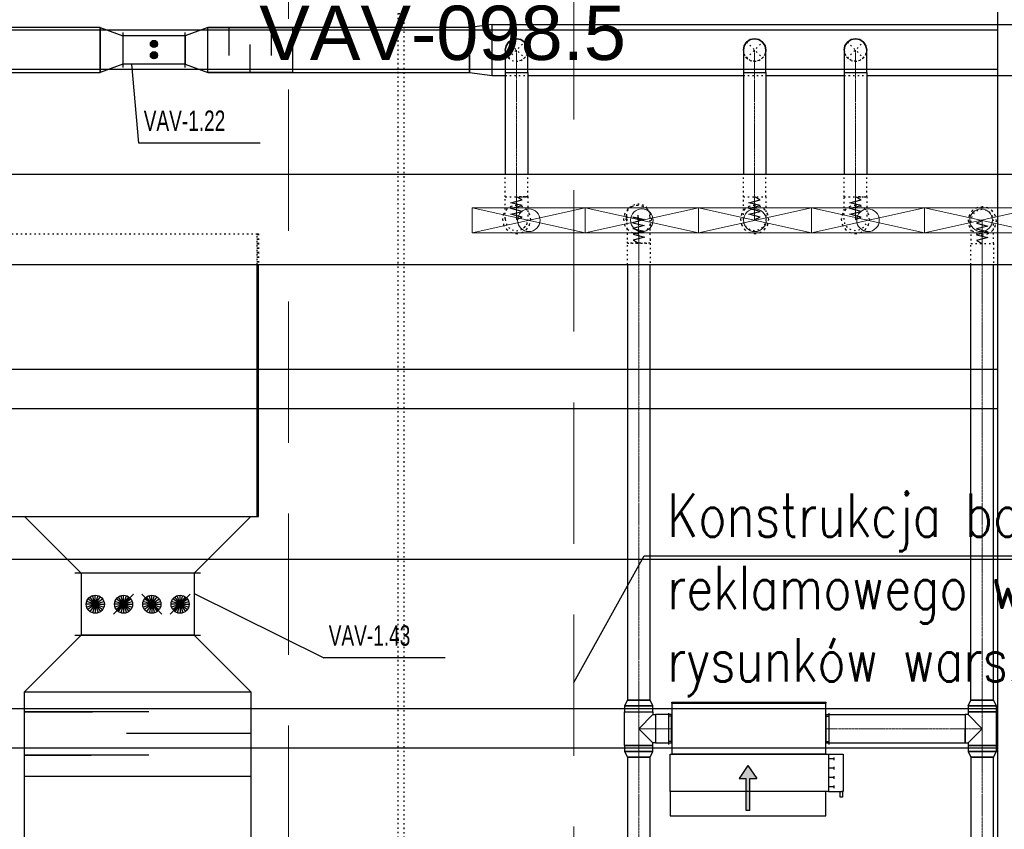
# Model space of a CAD drawing. Header units: centimetres. Extents: x -149939 to 48626, y -46000 to 152985.
# Tile 16 of 256: x -55971 to -47263, y 20610 to 27770. Entities that reach past the tile are written whole.
import ezdxf

# ---------------------------------------------------------------- set-up
doc = ezdxf.new("R2010")
doc.units = ezdxf.units.CM
doc.header["$LTSCALE"] = 50
for name, pattern in [('01-103-Went PP_poziom-0_5$0$DASHDOT', [25.4, 12.7, -6.35, 0, -6.35]), ('Balustrady$0$DASHED', [0.75, 0.5, -0.25]), ('CADVENT_CENTERLINE', [9.9, 7.4, -1, 0.5, -1]), ('CADVENT_HIDDEN', [0.8, 0.25, -0.55]), ('Kondygnacja  -0_5$0$HIDDEN', [9.525, 6.35, -3.175]), ('Kondygnacja  -0_5$0$HIDDEN2', [4.7625, 3.175, -1.5875]), ('Osie rzutów$0$DASHDOT2', [12.7, 6.35, -3.175, 0, -3.175])]:
    doc.linetypes.add(name, pattern=pattern)
doc.layers.get('0').update_dxf_attribs({"color": 8})
for name, color, linetype in [('01-103-Went PP_poziom-0_5$0$L_Nawiew', 7, 'Continuous'), ('01-103-Went PP_poziom-0_5$0$L_oś symetrii', 7, 'Continuous'), ('ARCH_WIDOK_KONSTRUKCJA', 8, 'Continuous'), ('bgde-nawiewDETAILS', 1, 'Continuous'), ('bgde-nawiewEXP', 7, 'Continuous'), ('bgde-nawiewHIDDEN', 250, 'Continuous'), ('bgde-wywiewSOL', 5, 'Continuous'), ('bgde_redukcja', 250, 'Continuous'), ('bgde_tlumik', 7, 'Continuous'), ('bgde_VAV', 7, 'Continuous'), ('Kondygnacja  -0_5$0$ARCH_KONSTR_POWYŻEJ RZUTU', 8, 'Kondygnacja  -0_5$0$HIDDEN'), ('Kondygnacja  -0_5$0$ARCH_KONSTR_POWYŻEJ RZUTU_IST', 8, 'Kondygnacja  -0_5$0$HIDDEN2'), ('Osie rzutów$0$ARCH_INFO_OSIE_IST', 8, 'Osie rzutów$0$DASHDOT2'), ('Osie rzutów$0$ARCH_INFO_OSIE_OPISY_IST', 8, 'Continuous')]:
    doc.layers.add(name, color=color, linetype=linetype)
for name, color, linetype, lineweight in [('bgde-nawiewCEN', 7, 'Continuous', 13), ('bgde_nawiewnik', 11, 'Continuous', 5), ('RFCU', 6, 'Continuous', 30)]:
    doc.layers.add(name, color=color, linetype=linetype, lineweight=lineweight)
doc.styles.add('Arial', font='ARIAL.TTF')
doc.styles.add('ROMANS-50-CM', font='romans.shx', dxfattribs={"width": 0.8, "height": 10})

# ---------------------------------------------------------------- blocks, each defined once
blk = doc.blocks.new('Osie rzutów')
at = {"layer": 'Osie rzutów$0$ARCH_INFO_OSIE_IST', "ltscale": 10}
for p, q in [((6860, 12510), (6860, 4623.26)), ((4436.04, 6800), (15156.54, 6800))]:
    blk.add_line(p, q, dxfattribs=at)
blk = doc.blocks.new('Kondygnacja  -0_5$0$konstrukcja istniejąca -0.5')
at = {"layer": 'Kondygnacja  -0_5$0$ARCH_KONSTR_POWYŻEJ RZUTU_IST', "ltscale": 10}
for points in [[(7382, 6225), (7382, 7375)], [(7382, 7232.89), (6338.46, 7232.89), (6338.46, 7267.89), (7382, 7267.89)], [(7382, 6932.89), (6338.46, 6932.89), (6338.46, 6967.89), (7382, 6967.89)], [(7382, 6632.89), (6338.46, 6632.89), (6338.46, 6667.89), (7382, 6667.89)]]:
    blk.add_lwpolyline(points, dxfattribs=at)
blk = doc.blocks.new('06')
at = {"layer": 'bgde_VAV', "color": 3, "linetype": 'Continuous', "lineweight": -2}
for p, q in [((-54870.1, 68405), (-54870.1, 68375)), ((-54870.1, 68375), (-54870.1, 68125)), ((-54320.1, 68375), (-54320.1, 68405)), ((-54320.1, 68125), (-54320.1, 68375)), ((-54870.1, 68125), (-54870.1, 68095)), ((-54320.1, 68095), (-54320.1, 68125))]:
    blk.add_line(p, q, dxfattribs=at)
at = {"layer": 'bgde_VAV', "color": 3, "linetype": 'ByBlock', "lineweight": -2}
for p, q in [((-54320.1, 68375), (-54870.1, 68375)), ((-54320.1, 68125), (-54870.1, 68125))]:
    blk.add_line(p, q, dxfattribs=at)
at = {"layer": 'bgde_VAV', "color": 3, "linetype": 'Continuous', "lineweight": -3}
for p, q in [((-54595.1, 68303.2), (-54627.1, 68303.2)), ((-54595.1, 68303.2), (-54625.5, 68313.1)), ((-54595.1, 68303.2), (-54625.5, 68293.3)), ((-54595.1, 68303.2), (-54621, 68322)), ((-54595.1, 68303.2), (-54621, 68284.4)), ((-54595.1, 68303.2), (-54613.9, 68329.1)), ((-54595.1, 68303.2), (-54613.9, 68277.3)), ((-54595.1, 68303.2), (-54605, 68333.7)), ((-54595.1, 68303.2), (-54605, 68272.8)), ((-54595.1, 68303.2), (-54595.1, 68335.2)), ((-54595.1, 68303.2), (-54585.2, 68333.7)), ((-54595.1, 68303.2), (-54576.3, 68329.1)), ((-54595.1, 68303.2), (-54569.2, 68322)), ((-54595.1, 68303.2), (-54564.7, 68313.1)), ((-54595.1, 68303.2), (-54563.1, 68303.2)), ((-54595.1, 68303.2), (-54564.7, 68293.3)), ((-54595.1, 68303.2), (-54569.2, 68284.4)), ((-54595.1, 68303.2), (-54576.3, 68277.3)), ((-54595.1, 68303.2), (-54585.2, 68272.8)), ((-54595.1, 68303.2), (-54595.1, 68271.2)), ((-54595.1, 68203.2), (-54627.1, 68203.2)), ((-54595.1, 68203.2), (-54625.5, 68213.1)), ((-54595.1, 68203.2), (-54625.5, 68193.3)), ((-54595.1, 68203.2), (-54621, 68222)), ((-54595.1, 68203.2), (-54621, 68184.4)), ((-54595.1, 68203.2), (-54613.9, 68229.1)), ((-54595.1, 68203.2), (-54613.9, 68177.3)), ((-54595.1, 68203.2), (-54605, 68233.7)), ((-54595.1, 68203.2), (-54605, 68172.8)), ((-54595.1, 68203.2), (-54595.1, 68235.2)), ((-54595.1, 68203.2), (-54585.2, 68233.7)), ((-54595.1, 68203.2), (-54576.3, 68229.1)), ((-54595.1, 68203.2), (-54569.2, 68222)), ((-54595.1, 68203.2), (-54564.7, 68213.1)), ((-54595.1, 68203.2), (-54563.1, 68203.2)), ((-54595.1, 68203.2), (-54564.7, 68193.3)), ((-54595.1, 68203.2), (-54569.2, 68184.4)), ((-54595.1, 68203.2), (-54576.3, 68177.3)), ((-54595.1, 68203.2), (-54585.2, 68172.8)), ((-54595.1, 68203.2), (-54595.1, 68171.2))]:
    blk.add_line(p, q, dxfattribs=at)
for centre in [(-54595.1, 68303.2), (-54595.1, 68203.2)]:
    blk.add_ellipse(centre, major_axis=(32, 0), ratio=1, start_param=-1.570796, end_param=4.712389, dxfattribs=at)
blk = doc.blocks.new('08')
at = {"layer": 'bgde_VAV', "color": 3, "linetype": 'Continuous', "lineweight": -2}
for p, q in [((-57699.2, 65891), (-57755.5, 65891)), ((-56699.2, 65891), (-57699.2, 65891)), ((-56643, 65891), (-56699.2, 65891)), ((-57755.5, 65341), (-57699.2, 65341)), ((-57699.2, 65341), (-56699.2, 65341)), ((-56699.2, 65341), (-56643, 65341))]:
    blk.add_line(p, q, dxfattribs=at)
at = {"layer": 'bgde_VAV', "color": 3, "linetype": 'ByBlock', "lineweight": -2}
for p, q in [((-57699.2, 65891), (-57699.2, 65341)), ((-56699.2, 65891), (-56699.2, 65341))]:
    blk.add_line(p, q, dxfattribs=at)
at = {"layer": 'bgde_VAV', "color": 3, "linetype": 'Continuous', "lineweight": -3}
for p, q in [((-57574.2, 65615.7), (-57639, 65662.7)), ((-57574.2, 65615.7), (-57621.3, 65680.4)), ((-57574.2, 65615.7), (-57599, 65691.8)), ((-57574.2, 65615.7), (-57574.2, 65695.7)), ((-57574.2, 65615.7), (-57549.5, 65691.8)), ((-57574.2, 65615.7), (-57527.2, 65680.4)), ((-57574.2, 65615.7), (-57509.5, 65662.7)), ((-57235.9, 65704.1), (-57412.6, 65527.3)), ((-57324.2, 65615.7), (-57389, 65662.7)), ((-57324.2, 65615.7), (-57371.3, 65680.4)), ((-57324.2, 65615.7), (-57349, 65691.8)), ((-57324.2, 65615.7), (-57324.2, 65695.7)), ((-57324.2, 65615.7), (-57299.5, 65691.8)), ((-57324.2, 65615.7), (-57277.2, 65680.4)), ((-57324.2, 65615.7), (-57259.5, 65662.7)), ((-56985.9, 65527.3), (-57162.6, 65704.1)), ((-57074.2, 65615.7), (-57139, 65662.7)), ((-57074.2, 65615.7), (-57121.3, 65680.4)), ((-57074.2, 65615.7), (-57099, 65691.8)), ((-57074.2, 65615.7), (-57074.2, 65695.7)), ((-57074.2, 65615.7), (-57049.5, 65691.8)), ((-57074.2, 65615.7), (-57027.2, 65680.4)), ((-57074.2, 65615.7), (-57009.5, 65662.7)), ((-56735.9, 65704.1), (-56912.6, 65527.3)), ((-56824.2, 65615.7), (-56889, 65662.7)), ((-56824.2, 65615.7), (-56871.3, 65680.4)), ((-56824.2, 65615.7), (-56849, 65691.8)), ((-56824.2, 65615.7), (-56824.2, 65695.7)), ((-56824.2, 65615.7), (-56799.5, 65691.8)), ((-56824.2, 65615.7), (-56777.2, 65680.4)), ((-56824.2, 65615.7), (-56759.5, 65662.7)), ((-57574.2, 65615.7), (-57654.2, 65615.7)), ((-57574.2, 65615.7), (-57650.3, 65640.4)), ((-57574.2, 65615.7), (-57650.3, 65591)), ((-57574.2, 65615.7), (-57639, 65568.7)), ((-57574.2, 65615.7), (-57621.3, 65551)), ((-57574.2, 65615.7), (-57599, 65539.6)), ((-57574.2, 65615.7), (-57498.2, 65640.4)), ((-57574.2, 65615.7), (-57498.2, 65591)), ((-57574.2, 65615.7), (-57509.5, 65568.7)), ((-57574.2, 65615.7), (-57527.2, 65551)), ((-57574.2, 65615.7), (-57549.5, 65539.6)), ((-57574.2, 65615.7), (-57574.2, 65535.7)), ((-57574.2, 65615.7), (-57494.2, 65615.7)), ((-57324.2, 65615.7), (-57404.2, 65615.7)), ((-57324.2, 65615.7), (-57400.3, 65640.4)), ((-57324.2, 65615.7), (-57400.3, 65591)), ((-57324.2, 65615.7), (-57389, 65568.7)), ((-57324.2, 65615.7), (-57371.3, 65551)), ((-57324.2, 65615.7), (-57349, 65539.6)), ((-57324.2, 65615.7), (-57248.2, 65640.4)), ((-57324.2, 65615.7), (-57248.2, 65591)), ((-57324.2, 65615.7), (-57259.5, 65568.7)), ((-57324.2, 65615.7), (-57277.2, 65551)), ((-57324.2, 65615.7), (-57299.5, 65539.6)), ((-57324.2, 65615.7), (-57324.2, 65535.7)), ((-57324.2, 65615.7), (-57244.2, 65615.7)), ((-57074.2, 65615.7), (-57154.2, 65615.7)), ((-57074.2, 65615.7), (-57150.3, 65640.4)), ((-57074.2, 65615.7), (-57150.3, 65591)), ((-57074.2, 65615.7), (-57139, 65568.7)), ((-57074.2, 65615.7), (-57121.3, 65551)), ((-57074.2, 65615.7), (-57099, 65539.6)), ((-57074.2, 65615.7), (-56998.2, 65640.4)), ((-57074.2, 65615.7), (-56998.2, 65591)), ((-57074.2, 65615.7), (-57009.5, 65568.7)), ((-57074.2, 65615.7), (-57027.2, 65551)), ((-57074.2, 65615.7), (-57049.5, 65539.6)), ((-57074.2, 65615.7), (-57074.2, 65535.7)), ((-57074.2, 65615.7), (-56994.2, 65615.7)), ((-56824.2, 65615.7), (-56904.2, 65615.7)), ((-56824.2, 65615.7), (-56900.3, 65640.4)), ((-56824.2, 65615.7), (-56900.3, 65591)), ((-56824.2, 65615.7), (-56889, 65568.7)), ((-56824.2, 65615.7), (-56871.3, 65551)), ((-56824.2, 65615.7), (-56849, 65539.6)), ((-56824.2, 65615.7), (-56748.2, 65640.4)), ((-56824.2, 65615.7), (-56748.2, 65591)), ((-56824.2, 65615.7), (-56759.5, 65568.7)), ((-56824.2, 65615.7), (-56777.2, 65551)), ((-56824.2, 65615.7), (-56799.5, 65539.6)), ((-56824.2, 65615.7), (-56824.2, 65535.7)), ((-56824.2, 65615.7), (-56744.2, 65615.7))]:
    blk.add_line(p, q, dxfattribs=at)
for centre in [(-57574.2, 65615.7), (-57324.2, 65615.7), (-57074.2, 65615.7), (-56824.2, 65615.7)]:
    blk.add_ellipse(centre, major_axis=(80, 0), ratio=1, start_param=-1.570796, end_param=4.712389, dxfattribs=at)
blk = doc.blocks.new('A$C5B3E7367')
at = {"layer": '01-103-Went PP_poziom-0_5$0$L_Nawiew'}
h = blk.add_hatch(color=256, dxfattribs=at)
h.paths.add_polyline_path([(215, 704), (215, 674), (331.7, 674), (331.7, 612.1), (445.9, 689), (331.7, 765.9), (331.7, 704)])
h.paths.add_polyline_path([(48.3, 704), (48.3, 674), (215, 674), (215, 704)])
for p, q in [((215, 1525), (165, 1525)), ((165, 1525), (165, 1505)), ((165, 1505), (215, 1505)), ((215, 1400), (215, 1530)), ((545, 1530), (215, 1530)), ((215, 1530), (215, 1515)), ((545, 1400), (545, 1530)), ((545, 1400), (215, 1400)), ((215, 1400), (215, 1378)), ((243.8, 1452), (268.8, 1452)), ((256.2, 1452), (256.2, 1400)), ((326.2, 1452), (351.2, 1452)), ((338.8, 1452), (338.8, 1400)), ((408.8, 1452), (433.8, 1452)), ((421.2, 1452), (421.2, 1400)), ((491.2, 1452), (516.2, 1452)), ((503.8, 1452), (503.8, 1400)), ((545, 0), (545, 1400)), ((0, 1378), (215, 1378)), ((0, 0), (0, 1378)), ((215, 1378), (215, 0)), ((48.3, 704), (331.7, 704)), ((48.3, 704), (48.3, 674)), ((445.9, 689), (331.7, 765.9)), ((331.7, 704), (331.7, 765.9)), ((48.3, 674), (331.7, 674)), ((445.9, 689), (331.7, 612.1)), ((331.7, 612.1), (331.7, 674)), ((215, 0), (0, 0)), ((215, 0), (545, 0))]:
    blk.add_line(p, q, dxfattribs=at)
blk = doc.blocks.new('A$C53CA46B8')
at = {"layer": 'bgde-wywiewSOL'}
for p, q in [((200.4, 481.1), (-249.6, 481.1)), ((-249.6, 481.1), (-249.6, -878.9)), ((112.9, 511.1), (-162.1, 511.1)), ((-137.1, 481.1), (-137.1, 511.1)), ((87.9, 481.1), (87.9, 511.1)), ((200.4, 481.1), (200.4, -878.9)), ((200.4, -878.9), (-249.6, -878.9)), ((112.9, -908.9), (-162.1, -908.9)), ((-137.1, -878.9), (-137.1, -908.9)), ((87.9, -878.9), (87.9, -908.9))]:
    blk.add_line(p, q, dxfattribs=at)
at = {"layer": '01-103-Went PP_poziom-0_5$0$L_Nawiew'}
blk.add_blockref('A$C5B3E7367', (-794.6, -893.9), dxfattribs=at)
blk = doc.blocks.new('*U502')
at = {"layer": '01-103-Went PP_poziom-0_5$0$L_oś symetrii', "linetype": '01-103-Went PP_poziom-0_5$0$DASHDOT', "lineweight": -3}
blk.add_line((0, 0, 0), (0, 0), dxfattribs=at)
blk = doc.blocks.new('A$C066D7839')
at = {"layer": 'bgde_nawiewnik', "color": 7}
for p, q in [((-50, -11.15), (-50, 11.15)), ((-50, 11.15), (50, 11.15)), ((-50, -11.15), (50, 11.15)), ((50, -11.15), (-50, 11.15)), ((50, 11.15), (50, -11.15)), ((50, -11.15), (-50, -11.15))]:
    blk.add_line(p, q, dxfattribs=at)
blk.add_circle((0, 0), 10, dxfattribs=at)
blk = doc.blocks.new('t22')
at = {"layer": 'bgde_tlumik'}
for p, q in [((-54120.7, 27701.9), (-54120.7, 27451.9)), ((-53745.7, 27701.9), (-53745.7, 27451.9)), ((-53933.2, 27301.9), (-53933.2, 27551.9))]:
    blk.add_line(p, q, dxfattribs=at)
blk.add_lwpolyline([(-54308.2, 27701.9), (-53558.2, 27701.9), (-53558.2, 27301.9), (-54308.2, 27301.9)], close=True, dxfattribs=at)
blk = doc.blocks.new('t43')
at = {"layer": 'bgde_tlumik', "color": 7}
for p, q in [((-55927.1, 21648.8), (-55327.1, 21648.8)), ((-54827.1, 21648.8), (-55927.1, 21648.8)), ((-53927.1, 21456.6), (-55027.1, 21456.6)), ((-55927.1, 21264.5), (-55337.1, 21264.5)), ((-54827.1, 21264.5), (-55927.1, 21264.5))]:
    blk.add_line(p, q, dxfattribs=at)
blk.add_lwpolyline([(-55927.1, 21825.6), (-53927.1, 21825.6), (-53927.1, 21075.6), (-55927.1, 21075.6)], close=True, dxfattribs=at)

msp = doc.modelspace()

# ---------------------------------------------------------------- linework, layer by layer
at = {"linetype": 'Balustrady$0$DASHED', "lineweight": 20, "ltscale": 50}
msp.add_lwpolyline([(-53592.361, 52511.025), (-51070.214, 52511.025), (-51070.214, 5276.785), (-53592.361, 5276.785)], close=True, dxfattribs=at)
msp.add_lwpolyline([(-51070.214, 21909.317), (-50448.237, 23028.974), (-44742.119, 23028.974)])
at = {"layer": 'ARCH_WIDOK_KONSTRUKCJA', "linetype": 'CADVENT_HIDDEN', "elevation": 0}
msp.add_lwpolyline([(-52572.2, 18174.984), (-52622.2, 18174.984), (-52622.2, 27824.984), (-52572.2, 27824.984)], close=True, dxfattribs=at)
at = {"layer": 'bgde-nawiewCEN', "linetype": 'CADVENT_CENTERLINE', "ltscale": 0.06}
for p, q in [((-51576.161, 27301.936), (-51576.161, 27501.936)), ((-49470.853, 27301.936), (-49470.853, 27501.936)), ((-48579.651, 27301.936), (-48579.651, 27501.936)), ((-51576.161, 27301.936), (-51576.161, 26202.846)), ((-49470.853, 27301.936), (-49470.853, 26202.846)), ((-48579.651, 27301.936), (-48579.651, 26202.846)), ((-51576.161, 26202.846), (-51576.161, 26184.166)), ((-51576.161, 26184.166), (-51576.161, 26133.099)), ((-51576.161, 26133.099), (-51576.161, 26105.33)), ((-49470.853, 26202.846), (-49470.853, 26184.166)), ((-49470.853, 26184.166), (-49470.853, 26133.099)), ((-49470.853, 26133.099), (-49470.853, 26105.33)), ((-48579.651, 26202.846), (-48579.651, 26184.166)), ((-48579.651, 26184.166), (-48579.651, 26133.099)), ((-48579.651, 26133.099), (-48579.651, 26105.33)), ((-51576.161, 26105.33), (-51576.161, 26081.824)), ((-51576.161, 26081.824), (-51576.161, 26062.227)), ((-51576.161, 26062.227), (-51576.161, 26046.181)), ((-51576.161, 26046.181), (-51576.161, 26033.333)), ((-50502.943, 26039.757), (-50503.885, 26033.964)), ((-50501.948, 26042.377), (-50502.943, 26039.757)), ((-50500.934, 26040.52), (-50501.948, 26042.377)), ((-50499.938, 26032.882), (-50500.934, 26040.52)), ((-49470.853, 26105.33), (-49470.853, 26081.824)), ((-49470.853, 26081.824), (-49470.853, 26062.227)), ((-49470.853, 26062.227), (-49470.853, 26046.181)), ((-49470.853, 26046.181), (-49470.853, 26033.333)), ((-48579.651, 26105.33), (-48579.651, 26081.824)), ((-48579.651, 26081.824), (-48579.651, 26062.227)), ((-48579.651, 26062.227), (-48579.651, 26046.181)), ((-48579.651, 26046.181), (-48579.651, 26033.333)), ((-51576.161, 26033.333), (-51576.161, 26023.327)), ((-51576.161, 26023.327), (-51576.161, 26015.807)), ((-51576.161, 26015.807), (-51576.161, 26010.419)), ((-51576.161, 26010.419), (-51576.161, 26006.808)), ((-51576.161, 26006.808), (-51576.161, 26004.617)), ((-51576.161, 26004.617), (-51576.161, 26003.492)), ((-51576.161, 26003.492), (-51576.161, 26003.018)), ((-50506.023, 26010.577), (-50506.517, 26003.018)), ((-50505.461, 26018.07), (-50506.023, 26010.577)), ((-50504.736, 26026.3), (-50505.461, 26018.07)), ((-50503.885, 26033.964), (-50504.736, 26026.3)), ((-50498.997, 26018.158), (-50499.938, 26032.882)), ((-50498.146, 25995.046), (-50498.997, 26018.158)), ((-50497.421, 25962.242), (-50498.146, 25995.046)), ((-50496.858, 25918.442), (-50497.421, 25962.242)), ((-49470.853, 26033.333), (-49470.853, 26023.327)), ((-49470.853, 26023.327), (-49470.853, 26015.807)), ((-49470.853, 26015.807), (-49470.853, 26010.419)), ((-49470.853, 26010.419), (-49470.853, 26006.808)), ((-49470.853, 26006.808), (-49470.853, 26004.617)), ((-49470.853, 26004.617), (-49470.853, 26003.492)), ((-49470.853, 26003.492), (-49470.853, 26003.018)), ((-48579.651, 26033.333), (-48579.651, 26023.327)), ((-48579.651, 26023.327), (-48579.651, 26015.807)), ((-48579.651, 26015.807), (-48579.651, 26010.419)), ((-48579.651, 26010.419), (-48579.651, 26006.808)), ((-48579.651, 26006.808), (-48579.651, 26004.617)), ((-48579.651, 26004.617), (-48579.651, 26003.492)), ((-48579.651, 26003.492), (-48579.651, 26003.018)), ((-47458.102, 25990.479), (-47458.102, 25990.953)), ((-47458.102, 25989.353), (-47458.102, 25990.479)), ((-47458.102, 25987.16), (-47458.102, 25989.353)), ((-47458.102, 25983.546), (-47458.102, 25987.16)), ((-47458.102, 25978.153), (-47458.102, 25983.546)), ((-47458.102, 25970.627), (-47458.102, 25978.153)), ((-47458.102, 25960.612), (-47458.102, 25970.627)), ((-47458.102, 25947.753), (-47458.102, 25960.612)), ((-50496.365, 25827.491), (-50496.858, 25918.442)), ((-47458.102, 25931.694), (-47458.102, 25947.753)), ((-47458.102, 25912.079), (-47458.102, 25931.694)), ((-47458.102, 25888.553), (-47458.102, 25912.079)), ((-47458.102, 25860.76), (-47458.102, 25888.553)), ((-50496.365, 25792.64), (-50496.365, 25827.491)), ((-50496.365, 21751), (-50496.365, 25792.64)), ((-47458.102, 25809.649), (-47458.102, 25860.76)), ((-47458.102, 25790.953), (-47458.102, 25809.649)), ((-47458.102, 21751), (-47458.102, 25790.953)), ((-50496.365, 21648), (-50496.365, 21751)), ((-47458.102, 21648), (-47458.102, 21751)), ((-50496.365, 21648), (-50496.365, 21500)), ((-47458.102, 21648), (-47458.102, 21500)), ((-50496.365, 21500), (-50496.365, 21352)), ((-50346.365, 21500), (-50496.365, 21500)), ((-50346.365, 21500), (-50206.365, 21500)), ((-50202.365, 21500), (-50206.365, 21500)), ((-48842.365, 21500), (-48838.365, 21500)), ((-47608.102, 21500), (-48838.365, 21500)), ((-47608.102, 21500), (-47458.102, 21500)), ((-47458.102, 21500), (-47458.102, 21352)), ((-50496.365, 21352), (-50496.365, 21249)), ((-47458.102, 21352), (-47458.102, 21249)), ((-50496.365, 21249), (-50496.365, 20192.887)), ((-47458.102, 21249), (-47458.102, 20191.47))]:
    msp.add_line(p, q, dxfattribs=at)
at = {"layer": 'bgde-nawiewDETAILS', "linetype": 'CADVENT_HIDDEN'}
for p, q in [((-51646.872, 27431.225), (-51505.451, 27572.647)), ((-51646.872, 27572.647), (-51505.451, 27431.225)), ((-49541.564, 27431.225), (-49400.143, 27572.647)), ((-49541.564, 27572.647), (-49400.143, 27431.225)), ((-48650.362, 27431.225), (-48508.94, 27572.647)), ((-48650.362, 27572.647), (-48508.94, 27431.225))]:
    msp.add_line(p, q, dxfattribs=at)
at = {"layer": 'bgde-nawiewEXP', "linetype": 'Continuous'}
msp.add_line((-55258.248, 27701.936), (-55258.248, 27301.936), dxfattribs=at)
for points in [[(-55258.248, 27701.936), (-59190.003, 27701.936), (-59190.003, 27301.936), (-55258.248, 27301.936)], [(-54308.248, 27301.936), (-51992.988, 27301.936), (-51792.988, 27276.936), (-51792.988, 27726.936), (-51992.988, 27701.936), (-51992.988, 27301.936), (-51992.988, 27701.936), (-54308.248, 27701.936)], [(-51792.988, 27276.936), (-51792.988, 27726.936), (-42621.425, 27726.936), (-42221.425, 27601.936), (-42221.425, 27501.936), (-42621.425, 27726.936), (-42621.425, 27276.936), (-42221.425, 27401.936), (-42221.425, 27431.225)], [(-51792.988, 27276.936), (-51676.161, 27276.936)], [(-51676.161, 27301.936), (-51676.161, 26403.234)], [(-51676.161, 27301.936), (-51476.161, 27301.936), (-51476.161, 26403.234)], [(-51476.161, 27276.936), (-49570.853, 27276.936)], [(-49570.853, 27301.936), (-49570.853, 26403.234)], [(-49570.853, 27301.936), (-49370.853, 27301.936), (-49370.853, 26403.234)], [(-49370.853, 27276.936), (-48679.651, 27276.936)], [(-48679.651, 27301.936), (-48679.651, 26403.234)], [(-48679.651, 27301.936), (-48479.651, 27301.936), (-48479.651, 26403.234)], [(-48479.651, 27276.936), (-46286.383, 27276.936)], [(-41538.801, 25603.234), (-57401.728, 25603.234), (-57401.728, 26403.234), (-41538.801, 26403.234)], [(-57401.064, 23375.56), (-53869.987, 23375.56), (-53869.987, 25603.234), (-53869.987, 23375.56), (-53859.987, 23375.56), (-53859.987, 25603.234)], [(-50596.365, 25603.234), (-50596.365, 21751), (-50396.365, 21751), (-50396.365, 25603.234)], [(-47583.102, 21702.843), (-47333.102, 21702.843), (-47358.102, 21751), (-47358.102, 21751), (-47558.102, 21751), (-47558.102, 25603.234)], [(-47583.102, 21702.843), (-47558.102, 21751), (-47358.102, 21751), (-47358.102, 25603.234)], [(-55927.061, 23375.56), (-55927.061, 23375.56), (-53927.061, 23375.56)], [(-55927.061, 6168.983), (-53927.061, 6168.983), (-53927.061, 6178.983), (-55927.061, 6178.983), (-55927.061, 21825.56)], [(-53927.061, 21825.56), (-53927.061, 14403.947)], [(-50621.365, 21352), (-50621.365, 21648), (-50371.365, 21648), (-50371.365, 21702.843), (-50621.365, 21702.843), (-50621.365, 21648), (-50371.365, 21648), (-50371.365, 21625)], [(-50621.365, 21352), (-50371.365, 21352), (-50371.365, 21375), (-50496.365, 21500), (-50371.365, 21625), (-50346.365, 21625), (-50346.365, 21375), (-50371.365, 21375)], [(-50206.365, 21375), (-50206.365, 21625), (-50202.365, 21625)], [(-48842.365, 21375), (-48838.365, 21375), (-48838.365, 21625), (-48842.365, 21625)], [(-48838.365, 21375), (-48838.365, 21625), (-47608.102, 21625), (-47608.102, 21452.165)], [(-47608.102, 21375), (-47583.102, 21375), (-47583.102, 21352), (-47333.102, 21352), (-47333.102, 21648), (-47583.102, 21648), (-47583.102, 21625), (-47608.102, 21625), (-47608.102, 21384.515)], [(-47583.102, 21375), (-47458.102, 21500), (-47583.102, 21625)], [(-47608.102, 21452.165), (-47608.102, 21500)], [(-47608.102, 21411.612), (-47608.102, 21452.165)], [(-47608.102, 21452.165), (-47608.102, 21411.612)], [(-50206.365, 21375), (-50202.365, 21375)], [(-48838.365, 21375), (-47608.102, 21375), (-47608.102, 21384.515)], [(-47608.102, 21411.612), (-47608.102, 21384.515)], [(-47608.102, 21384.515), (-47608.102, 21411.612)], [(-47608.102, 21375), (-47608.102, 21384.515)], [(-47608.102, 21384.515), (-47608.102, 21375)], [(-47608.102, 21384.515), (-47608.102, 21375)]]:
    msp.add_lwpolyline(points, dxfattribs=at)
for points in [[(-55258.248, 27701.936), (-55058.248, 27626.936), (-55058.248, 27376.936), (-55258.248, 27301.936)], [(-54308.248, 27701.936), (-54508.248, 27626.936), (-54508.248, 27376.936), (-54308.248, 27301.936)], [(-51676.161, 27301.936), (-51476.161, 27301.936), (-51476.161, 27501.936), (-51483.773, 27540.204), (-51505.451, 27572.647), (-51537.893, 27594.324), (-51576.161, 27601.936), (-51614.43, 27594.324), (-51646.872, 27572.647), (-51668.549, 27540.204), (-51676.161, 27501.936), (-51676.161, 27340.954)], [(-51676.161, 27501.936), (-51668.549, 27540.204), (-51646.872, 27572.647), (-51614.43, 27594.324), (-51576.161, 27601.936), (-51537.893, 27594.324), (-51505.451, 27572.647), (-51483.773, 27540.204), (-51476.161, 27501.936), (-51483.773, 27540.204), (-51505.451, 27572.647), (-51537.893, 27594.324), (-51576.161, 27601.936), (-51614.43, 27594.324), (-51646.872, 27572.647), (-51668.549, 27540.204)], [(-49570.853, 27501.936), (-49563.241, 27540.204), (-49541.564, 27572.647), (-49509.122, 27594.324), (-49470.853, 27601.936), (-49432.585, 27594.324), (-49400.143, 27572.647), (-49378.465, 27540.204), (-49370.853, 27501.936), (-49378.465, 27540.204), (-49400.143, 27572.647), (-49432.585, 27594.324), (-49470.853, 27601.936), (-49509.122, 27594.324), (-49541.564, 27572.647), (-49563.241, 27540.204)], [(-49570.853, 27301.936), (-49370.853, 27301.936), (-49370.853, 27501.936), (-49378.465, 27540.204), (-49400.143, 27572.647), (-49432.585, 27594.324), (-49470.853, 27601.936), (-49509.122, 27594.324), (-49541.564, 27572.647), (-49563.241, 27540.204), (-49570.853, 27501.936), (-49570.853, 27340.954)], [(-48679.651, 27301.936), (-48479.651, 27301.936), (-48479.651, 27501.936), (-48487.263, 27540.204), (-48508.94, 27572.647), (-48541.383, 27594.324), (-48579.651, 27601.936), (-48617.919, 27594.324), (-48650.362, 27572.647), (-48672.039, 27540.204), (-48679.651, 27501.936), (-48679.651, 27340.954)], [(-48679.651, 27501.936), (-48672.039, 27540.204), (-48650.362, 27572.647), (-48617.919, 27594.324), (-48579.651, 27601.936), (-48541.383, 27594.324), (-48508.94, 27572.647), (-48487.263, 27540.204), (-48479.651, 27501.936), (-48487.263, 27540.204), (-48508.94, 27572.647), (-48541.383, 27594.324), (-48579.651, 27601.936), (-48617.919, 27594.324), (-48650.362, 27572.647), (-48672.039, 27540.204)], [(-55927.061, 23375.56), (-53927.061, 23375.56), (-54427.058, 22875.56), (-55427.061, 22875.56)], [(-55927.061, 21825.56), (-53927.061, 21825.56), (-54427.058, 22325.56), (-55427.061, 22325.56)], [(-50621.365, 21702.843), (-50371.365, 21702.843), (-50396.365, 21751), (-50596.365, 21751)], [(-50202.365, 21275), (-48842.365, 21275), (-48842.365, 21725), (-50202.365, 21725), (-50202.365, 21735), (-48842.365, 21735), (-48842.365, 21725), (-50202.365, 21725)], [(-47583.102, 21648), (-47333.102, 21648), (-47333.102, 21702.843), (-47583.102, 21702.843)], [(-50346.365, 21375), (-50206.365, 21375), (-50206.365, 21625), (-50346.365, 21625), (-50346.365, 21384.515)], [(-50621.365, 21297.157), (-50371.365, 21297.157), (-50371.365, 21352), (-50621.365, 21352)], [(-47583.102, 21297.157), (-47333.102, 21297.157), (-47333.102, 21352), (-47583.102, 21352)], [(-50621.365, 21297.157), (-50596.365, 21249), (-50396.365, 21249), (-50371.365, 21297.157), (-50611.85, 21297.157)], [(-50596.365, 20192.887), (-50396.365, 20192.887), (-50396.365, 21249), (-50596.365, 21249)], [(-47583.102, 21297.157), (-47558.102, 21249), (-47558.102, 20191.47), (-47358.102, 20191.47), (-47358.102, 21249), (-47558.102, 21249), (-47558.102, 21249), (-47358.102, 21249), (-47333.102, 21297.157), (-47573.587, 21297.157)]]:
    msp.add_lwpolyline(points, close=True, dxfattribs=at)
at = {"layer": 'bgde-nawiewHIDDEN', "linetype": 'CADVENT_HIDDEN'}
for points in [[(-51676.161, 27501.936), (-51668.549, 27463.668), (-51646.872, 27431.225), (-51614.43, 27409.548), (-51576.161, 27401.936), (-51537.893, 27409.548)], [(-51676.161, 27501.936), (-51668.549, 27463.668), (-51646.872, 27431.225), (-51614.43, 27409.548), (-51576.161, 27401.936), (-51537.893, 27409.548)], [(-51537.893, 27409.548), (-51505.451, 27431.225)], [(-51505.451, 27431.225), (-51537.893, 27409.548)], [(-51505.451, 27431.225), (-51483.773, 27463.668)], [(-51505.451, 27431.225), (-51483.773, 27463.668)], [(-51483.773, 27463.668), (-51505.451, 27431.225)], [(-51483.773, 27463.668), (-51505.451, 27431.225)], [(-51483.773, 27463.668), (-51476.161, 27501.936)], [(-51537.893, 27409.548), (-51576.161, 27401.936)], [(-51537.893, 27409.548), (-51576.161, 27401.936)], [(-51676.161, 27276.936), (-51476.161, 27276.936)], [(-49570.853, 27276.936), (-49370.853, 27276.936)], [(-48679.651, 27276.936), (-48479.651, 27276.936)], [(-51676.161, 26202.846), (-51676.161, 26403.234)], [(-51483.773, 26202.846), (-51476.161, 26202.846), (-51476.161, 26403.234)], [(-49570.853, 26202.846), (-49370.853, 26202.846), (-49370.853, 26403.234)], [(-49570.853, 26202.846), (-49570.853, 26403.234)], [(-48679.651, 26202.846), (-48679.651, 26403.234)], [(-48541.383, 26202.846), (-48479.651, 26202.846), (-48479.651, 26403.234)], [(-51676.161, 26010.419), (-51676.161, 26202.846), (-51476.161, 26202.846), (-51476.161, 26003.018), (-51483.773, 25964.75)], [(-51676.161, 26202.846), (-51537.893, 26202.846)], [(-51537.893, 26202.846), (-51576.161, 26202.846)], [(-51537.893, 26202.846), (-51505.451, 26202.846)], [(-51505.451, 26202.846), (-51537.893, 26202.846)], [(-51505.451, 26202.846), (-51483.773, 26202.846)], [(-51483.773, 26202.846), (-51505.451, 26202.846)], [(-50606.488, 26000.61), (-50605.992, 26008.203), (-50605.427, 26015.731), (-50604.699, 26023.991), (-50603.846, 26031.677), (-50602.903, 26037.482), (-50596.207, 26075.837), (-50595.171, 26078.564), (-50574.244, 26111.515), (-50542.31, 26133.94), (-50504.232, 26142.426), (-50465.805, 26135.681), (-50432.881, 26114.73), (-50410.472, 26082.765), (-50409.388, 26080.778), (-50400.975, 26042.792), (-50399.975, 26035.126), (-50399.027, 26020.294), (-50398.166, 25996.917), (-50397.431, 25963.671), (-50396.862, 25919.298), (-50396.365, 25827.76), (-50396.365, 25792.64), (-50596.365, 25792.64), (-50596.365, 25827.223), (-50596.855, 25917.586), (-50597.41, 25960.814), (-50598.126, 25993.176), (-50598.967, 26016.023), (-50599.901, 26030.637), (-50600.893, 26038.248)], [(-48679.651, 26202.846), (-48541.383, 26202.846)], [(-48541.383, 26202.846), (-48579.651, 26202.846)], [(-47558.102, 25603.234), (-47558.102, 25790.953), (-47358.102, 25790.953), (-47358.102, 25990.953), (-47365.714, 26029.221), (-47387.392, 26061.664), (-47419.834, 26083.341), (-47458.102, 26090.953), (-47496.371, 26083.341), (-47528.813, 26061.664), (-47550.49, 26029.221), (-47558.102, 25990.953), (-47558.102, 25790.953), (-47358.102, 25790.953), (-47358.102, 25603.234)], [(-51676.161, 26010.419), (-51676.161, 26003.018), (-51668.549, 25964.75), (-51646.872, 25932.308), (-51614.43, 25910.63), (-51576.161, 25903.018), (-51537.893, 25910.63), (-51505.451, 25932.308)], [(-51505.451, 25932.308), (-51483.773, 25964.75)], [(-51483.773, 25964.75), (-51505.451, 25932.308)], [(-51483.773, 25964.75), (-51476.161, 26003.018)], [(-50606.488, 26000.61), (-50597.956, 25962.536)], [(-57401.064, 25875.56), (-53869.987, 25875.56), (-53869.987, 25603.234), (-53869.987, 25875.56), (-53859.987, 25875.56), (-53859.987, 25603.234)], [(-51505.451, 25932.308), (-51537.893, 25910.63)], [(-50596.365, 25603.234), (-50596.365, 25792.64), (-50396.365, 25792.64), (-50396.365, 25603.234)], [(-50202.365, 21375), (-50202.365, 21625)], [(-48842.365, 21375), (-48842.365, 21625)]]:
    msp.add_lwpolyline(points, dxfattribs=at)
for points in [[(-51537.893, 27409.548), (-51505.451, 27431.225)], [(-51483.773, 27463.668), (-51476.161, 27501.936)], [(-49570.853, 27501.936), (-49563.241, 27463.668), (-49541.564, 27431.225), (-49509.122, 27409.548), (-49470.853, 27401.936), (-49432.585, 27409.548), (-49400.143, 27431.225), (-49378.465, 27463.668), (-49370.853, 27501.936), (-49378.465, 27463.668), (-49400.143, 27431.225), (-49432.585, 27409.548), (-49470.853, 27401.936), (-49509.122, 27409.548), (-49541.564, 27431.225), (-49563.241, 27463.668)], [(-48679.651, 27501.936), (-48672.039, 27463.668), (-48650.362, 27431.225), (-48617.919, 27409.548), (-48579.651, 27401.936), (-48541.383, 27409.548), (-48508.94, 27431.225), (-48487.263, 27463.668), (-48479.651, 27501.936), (-48487.263, 27463.668), (-48508.94, 27431.225), (-48541.383, 27409.548), (-48579.651, 27401.936), (-48617.919, 27409.548), (-48650.362, 27431.225), (-48672.039, 27463.668)], [(-51701.161, 26003.018), (-51691.646, 25955.183), (-51664.55, 25914.63), (-51623.997, 25887.533), (-51576.161, 25878.018), (-51528.326, 25887.533), (-51487.773, 25914.63), (-51460.676, 25955.183), (-51451.161, 26003.018), (-51460.676, 26050.854), (-51487.773, 26091.407), (-51528.326, 26118.503), (-51576.161, 26128.018), (-51623.997, 26118.503), (-51664.55, 26091.407), (-51691.646, 26050.854)], [(-51701.161, 26003.018), (-51691.646, 25955.183), (-51664.55, 25914.63), (-51623.997, 25887.533), (-51576.161, 25878.018), (-51528.326, 25887.533), (-51487.773, 25914.63), (-51460.676, 25955.183), (-51451.161, 26003.018), (-51460.676, 26050.854), (-51487.773, 26091.407), (-51528.326, 26118.503), (-51576.161, 26128.018), (-51623.997, 26118.503), (-51664.55, 26091.407), (-51691.646, 26050.854)], [(-50631.517, 26003.018), (-50622.001, 25955.183), (-50594.905, 25914.63), (-50554.352, 25887.533), (-50506.517, 25878.018), (-50458.681, 25887.533), (-50418.128, 25914.63), (-50391.032, 25955.183), (-50381.517, 26003.018), (-50391.032, 26050.854), (-50418.128, 26091.407), (-50458.681, 26118.503), (-50506.517, 26128.018), (-50554.352, 26118.503), (-50594.905, 26091.407), (-50622.001, 26050.854)], [(-50631.517, 26003.018), (-50622.001, 25955.183), (-50594.905, 25914.63), (-50554.352, 25887.533), (-50506.517, 25878.018), (-50458.681, 25887.533), (-50418.128, 25914.63), (-50391.032, 25955.183), (-50381.517, 26003.018), (-50391.032, 26050.854), (-50418.128, 26091.407), (-50458.681, 26118.503), (-50506.517, 26128.018), (-50554.352, 26118.503), (-50594.905, 26091.407), (-50622.001, 26050.854)], [(-49595.853, 26003.018), (-49586.338, 25955.183), (-49559.242, 25914.63), (-49518.689, 25887.533), (-49470.853, 25878.018), (-49423.018, 25887.533), (-49382.465, 25914.63), (-49355.368, 25955.183), (-49345.853, 26003.018), (-49355.368, 26050.854), (-49382.465, 26091.407), (-49423.018, 26118.503), (-49470.853, 26128.018), (-49518.689, 26118.503), (-49559.242, 26091.407), (-49586.338, 26050.854)], [(-49595.853, 26003.018), (-49586.338, 25955.183), (-49559.242, 25914.63), (-49518.689, 25887.533), (-49470.853, 25878.018), (-49423.018, 25887.533), (-49382.465, 25914.63), (-49355.368, 25955.183), (-49345.853, 26003.018), (-49355.368, 26050.854), (-49382.465, 26091.407), (-49423.018, 26118.503), (-49470.853, 26128.018), (-49518.689, 26118.503), (-49559.242, 26091.407), (-49586.338, 26050.854)], [(-49570.853, 26003.492), (-49570.853, 26202.846), (-49370.853, 26202.846), (-49370.853, 26003.018), (-49378.465, 25964.75), (-49400.143, 25932.308), (-49432.585, 25910.63), (-49470.853, 25903.018), (-49509.122, 25910.63), (-49541.564, 25932.308), (-49563.241, 25964.75), (-49570.853, 26003.018)], [(-48704.651, 26003.018), (-48695.136, 25955.183), (-48668.039, 25914.63), (-48627.486, 25887.533), (-48579.651, 25878.018), (-48531.816, 25887.533), (-48491.263, 25914.63), (-48464.166, 25955.183), (-48454.651, 26003.018), (-48464.166, 26050.854), (-48491.263, 26091.407), (-48531.816, 26118.503), (-48579.651, 26128.018), (-48627.486, 26118.503), (-48668.039, 26091.407), (-48695.136, 26050.854)], [(-48704.651, 26003.018), (-48695.136, 25955.183), (-48668.039, 25914.63), (-48627.486, 25887.533), (-48579.651, 25878.018), (-48531.816, 25887.533), (-48491.263, 25914.63), (-48464.166, 25955.183), (-48454.651, 26003.018), (-48464.166, 26050.854), (-48491.263, 26091.407), (-48531.816, 26118.503), (-48579.651, 26128.018), (-48627.486, 26118.503), (-48668.039, 26091.407), (-48695.136, 26050.854)], [(-48679.651, 26105.33), (-48679.651, 26202.846), (-48479.651, 26202.846), (-48479.651, 26003.018), (-48487.263, 25964.75), (-48508.94, 25932.308), (-48541.383, 25910.63), (-48579.651, 25903.018), (-48617.919, 25910.63), (-48650.362, 25932.308), (-48672.039, 25964.75), (-48679.651, 26003.018), (-48679.651, 26081.824)], [(-47583.102, 25990.953), (-47573.587, 25943.118), (-47546.491, 25902.565), (-47505.938, 25875.468), (-47458.102, 25865.953), (-47410.267, 25875.468), (-47369.714, 25902.565), (-47342.617, 25943.118), (-47333.102, 25990.953), (-47342.617, 26038.788), (-47369.714, 26079.341), (-47410.267, 26106.438), (-47458.102, 26115.953), (-47505.938, 26106.438), (-47546.491, 26079.341), (-47573.587, 26038.788)], [(-47583.102, 25990.953), (-47573.587, 25943.118), (-47546.491, 25902.565), (-47505.938, 25875.468), (-47458.102, 25865.953), (-47410.267, 25875.468), (-47369.714, 25902.565), (-47342.617, 25943.118), (-47333.102, 25990.953), (-47342.617, 26038.788), (-47369.714, 26079.341), (-47410.267, 26106.438), (-47458.102, 26115.953), (-47505.938, 26106.438), (-47546.491, 26079.341), (-47573.587, 26038.788)]]:
    msp.add_lwpolyline(points, close=True, dxfattribs=at)
at = {"layer": 'bgde-nawiewHIDDEN'}
for points in [[(-51576.161, 26003.018), (-51526.161, 26024.298), (-51626.161, 26049.638), (-51526.161, 26074.836), (-51626.161, 26100.099), (-51526.161, 26125.612), (-51626.161, 26150.95), (-51526.161, 26176.386), (-51576.161, 26202.846)], [(-49470.853, 26003.018), (-49420.853, 26024.298), (-49520.853, 26049.638), (-49420.853, 26074.836), (-49520.853, 26100.099), (-49420.853, 26125.612), (-49520.853, 26150.95), (-49420.853, 26176.386), (-49470.853, 26202.846)], [(-48579.651, 26003.018), (-48529.651, 26024.298), (-48629.651, 26049.638), (-48529.651, 26074.836), (-48629.651, 26100.099), (-48529.651, 26125.612), (-48629.651, 26150.95), (-48529.651, 26176.386), (-48579.651, 26202.846)], [(-50506.517, 26003.018), (-50456.513, 26003.082), (-50549.392, 26023.844), (-50448.374, 26003.29), (-50547.665, 25974.734), (-50447.244, 25951.379), (-50546.916, 25924.058), (-50446.698, 25899.271), (-50546.539, 25872.366), (-50446.439, 25846.385), (-50546.384, 25820.39), (-50496.365, 25792.64)], [(-47458.102, 25990.953), (-47508.102, 25969.655), (-47408.102, 25944.293), (-47508.102, 25919.073), (-47408.102, 25893.788), (-47508.102, 25868.253), (-47408.102, 25842.894), (-47508.102, 25817.435), (-47458.102, 25790.953)]]:
    msp.add_lwpolyline(points, dxfattribs=at)
at = {"layer": 'bgde_VAV'}
for p, q in [((-54916.633, 26678.472, 21.417), (-54978.255, 27376.936)), ((-53843.452, 26678.472, 21.417), (-54916.633, 26678.472, 21.417)), ((-54427.06, 22694.69), (-53280.48, 22125.125, -2909.976)), ((-52207.3, 22125.125, -2909.976), (-53280.48, 22125.125, -2909.976))]:
    msp.add_line(p, q, dxfattribs=at)

# ---------------------------------------------------------------- block references
at = {"layer": '01-103-Went PP_poziom-0_5$0$L_Nawiew', "xscale": 10, "yscale": 10, "zscale": 10}
for p in [(-51468.405, 25996.041, 1362.041), (-50468.405, 25996.041, 1362.041), (-49468.405, 25996.041, 1362.041), (-48468.405, 25996.041, 1362.041), (-47468.405, 25996.041, 1362.041)]:
    msp.add_blockref('A$C066D7839', p, dxfattribs=at)
at = {"layer": '01-103-Went PP_poziom-0_5$0$L_Nawiew', "extrusion": (0, -1, 2.22045e-16)}
msp.add_blockref('*U502', (-50394.244, 1270.137, -25996.732), dxfattribs=at)
at = {"layer": '01-103-Went PP_poziom-0_5$0$L_Nawiew', "xscale": -1, "rotation": 270}
msp.add_blockref('A$C53CA46B8', (-49324.978, 21523.57, 3110), dxfattribs=at)
at = {"layer": 'bgde_redukcja'}
for name, p in [('06', (-188.153, -40748.029)), ('08', (2272.184, -43015.409))]:
    msp.add_blockref(name, p, dxfattribs=at)
at = {"layer": 'bgde_tlumik'}
for name in ['t22', 't43']:
    msp.add_blockref(name, (0, 0), dxfattribs=at)
at = {"layer": 'Kondygnacja  -0_5$0$ARCH_KONSTR_POWYŻEJ RZUTU', "xscale": 10, "yscale": 10, "zscale": 10}
msp.add_blockref('Kondygnacja  -0_5$0$konstrukcja istniejąca -0.5', (-121140, -45000), dxfattribs=at)
at = {"layer": 'Osie rzutów$0$ARCH_INFO_OSIE_OPISY_IST', "color": 30, "xscale": 10, "yscale": 10, "zscale": 10}
msp.add_blockref('Osie rzutów', (-121140, -45000), dxfattribs=at)

# ---------------------------------------------------------------- texts
at = {"linetype": 'Balustrady$0$DASHED', "ltscale": 50, "insert": (-50245.402, 23580.902, -81600), "char_height": 384, "width": 6105.40213, "attachment_point": 1, "style": 'ROMANS-50-CM'}
msp.add_mtext('Konstrukcja baneru reklamowego według rysunków warsztatowych', dxfattribs=at)
at = {"layer": 'bgde_VAV', "width": 0.7}
for s, p in [('VAV-1.22', (-54873.69, 26786.775, 1941.417)), ('VAV-1.43', (-53237.537, 22233.428, -989.976))]:
    msp.add_text(s, height=180, dxfattribs=at).set_placement(p)
at = {"layer": 'RFCU', "insert": (-53851.689, 27893.928), "char_height": 480, "width": 10742.22846, "attachment_point": 1, "style": 'Arial'}
msp.add_mtext('VAV-098.5', dxfattribs=at)

doc.saveas('drawing.dxf')
